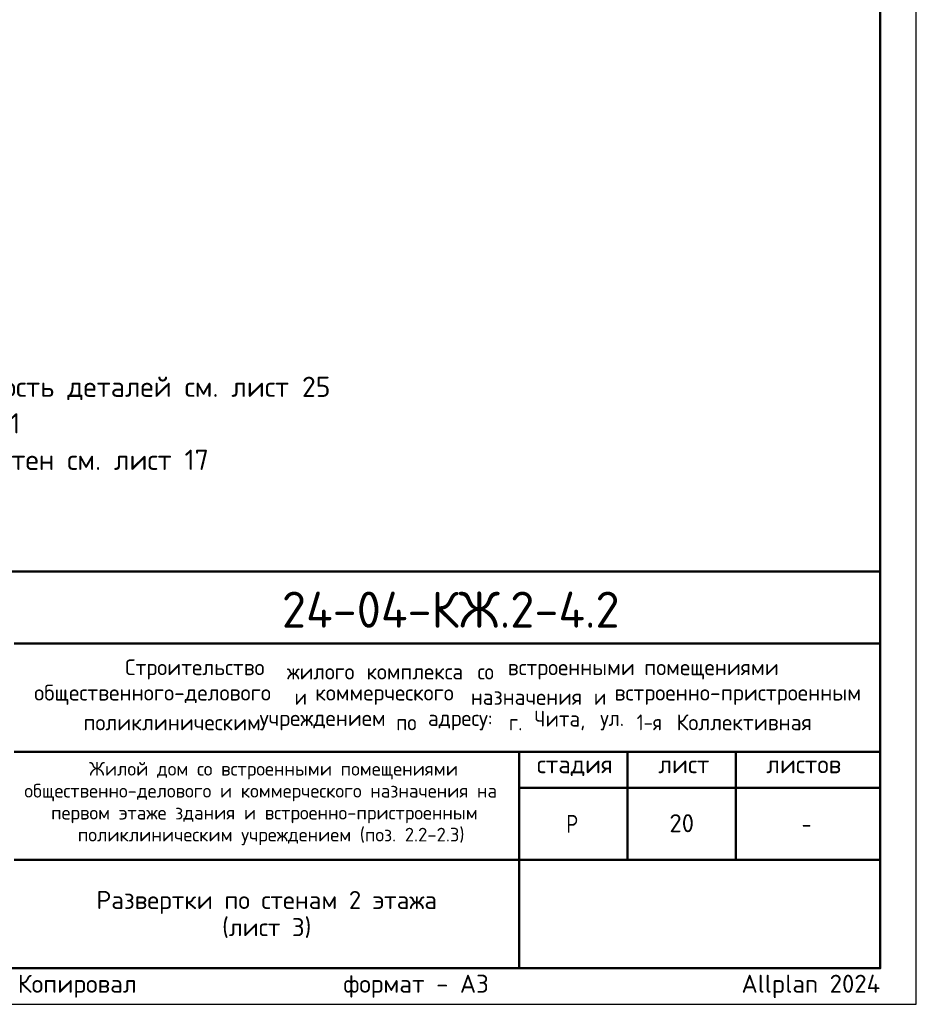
# Model space of a CAD drawing. Header units: millimetres. Extents: x 0 to 50400, y 0 to 35640.
# Tile 7 of 10: x 35493 to 50400, y 0 to 16375. Entities that reach past the tile are written whole.
import ezdxf

# ---------------------------------------------------------------- set-up
doc = ezdxf.new("R2010")
doc.units = ezdxf.units.MM
doc.layers.add('Standard', color=7, linetype='Continuous', lineweight=25)
doc.layers.add('Надписи', color=7, linetype='Continuous', lineweight=25)
doc.styles.add('ISOCPEUR', font='txt')

msp = doc.modelspace()

# ---------------------------------------------------------------- linework, layer by layer
at = {"layer": 'Standard', "color": 7, "linetype": 'Continuous', "lineweight": 50, "transparency": 33554687}
for p, q in [((27600, 7200), (49800, 7200)), ((35400, 6000), (49800, 6000)), ((35400, 4200), (49800, 4200)), ((43800, 2400), (43800, 4200)), ((45600, 2400), (45600, 4200)), ((47400, 2400), (47400, 4200)), ((43800, 3600), (49800, 3600)), ((35400, 2400), (49800, 2400)), ((43800, 600), (43800, 2400)), ((43800, 600), (43800, 2400))]:
    msp.add_line(p, q, dxfattribs=at)
at = {"layer": 'Standard', "color": 7, "linetype": 'Continuous', "lineweight": 25, "transparency": 33554687}
for p, q in [((49800, 600), (49800, 7200)), ((27600, 600), (49800, 600)), ((27600, 600), (49800, 600)), ((27600, 600), (49800, 600))]:
    msp.add_line(p, q, dxfattribs=at)
msp.add_lwpolyline([(0, 0), (50400, 0), (50400, 35640), (0, 35640), (0, 0)], close=True, dxfattribs=at)
at = {"layer": 'Standard', "color": 7, "linetype": 'Continuous', "lineweight": 13, "transparency": 33554687}
msp.add_lwpolyline([(50400, 35640), (0, 35640), (0, 0), (50400, 0), (50400, 35640)], dxfattribs=at)
at = {"layer": 'Standard', "color": 7, "linetype": 'Continuous', "lineweight": 50, "transparency": 33554687}
msp.add_lwpolyline([(2400, 35040), (49800, 35040), (49800, 600), (2400, 600), (2400, 35040)], close=True, dxfattribs=at)
at = {"layer": 'Standard', "color": 7, "linetype": 'Continuous', "lineweight": 25, "transparency": 33554687}
msp.add_lwpolyline([(49800, 7200), (27600, 7200), (27600, 600), (49800, 600), (49800, 7200)], dxfattribs=at)

# ---------------------------------------------------------------- texts
at = {"layer": 'Standard', "color": 7, "linetype": 'Continuous', "lineweight": 13, "transparency": 33554687, "insert": (27600, 10438), "char_height": 336, "width": 13126.68, "attachment_point": 1, "line_spacing_factor": 1.084337}
msp.add_mtext('\\A1;{\\fISOCPEUR|i0|b0;\\H335.999994;\\W1.000000;\\C7;1. Спецификацию элементов, ведомость деталей см. лист 25}\\P{\\fISOCPEUR|i0|b0;\\H335.999994;\\W1.000000;\\C7;Ведомость расхода стали см. лист 1.1}\\P{\\fISOCPEUR|i0|b0;\\H335.999994;\\W1.000000;\\C7;2. Опалубочный план конструкции стен см. лист 17}\\P{\\fISOCPEUR|i0|b0;\\H335.999994;\\W1.000000;\\C7;3. Узлы см. лист 10 лист 22}\\P{\\fISOCPEUR|i0|b0;\\H335.999994;\\W1.000000;\\C7;4. Сечения см. листы 22...24}\\P', dxfattribs=at)
at = {"layer": 'Standard', "color": 7, "linetype": 'Continuous', "lineweight": 50, "transparency": 33554687, "insert": (39852, 6262), "char_height": 600, "width": 6110.08, "attachment_point": 7, "style": 'ISOCPEUR'}
msp.add_mtext('\\W0.98;24-04-КЖ.2-4.2', dxfattribs=at)
at = {"layer": 'Standard', "color": 7, "linetype": 'Continuous', "lineweight": 25, "transparency": 33554687, "attachment_point": 7, "style": 'ISOCPEUR'}
for s, insert, char_height, width in [('\\W0.98;Строительство ', (37245, 5402), 264, 2820.83), ('\\W0.96;жилого ', (39937, 5402), 264, 1446.12), ('\\W0.97;комплекса ', (41257, 5402), 264, 1975.29), ('\\W0.90;со ', (43105, 5402), 264, 620.97), ('\\W0.98;встроенными ', (43607, 5402), 264, 2398.16), ('\\W0.98;помещениями', (45877, 5402), 264, 2292.21), ('\\W0.99;общественного-делового ', (35733, 4980), 264, 4457.19), ('\\W0.87;и ', (40063, 4980), 264, 457.48), ('\\W0.98;коммерческого ', (40406, 4980), 264, 2714.91), ('\\W0.97;назначения ', (42993, 4980), 264, 2173.24), ('\\W0.87;и ', (45039, 4980), 264, 457.46), ('\\W0.99;встроенно-пристроенным', (45382, 4980), 264, 4298.92), ('\\W0.98;поликлиническим ', (36552, 4557), 264, 3058.06), ('\\W0.98;учреждением ', (39482, 4557), 264, 2397.9), ('\\W0.91;по ', (41752, 4557), 264, 647.69), ('\\W0.96;адресу: ', (42280, 4557), 264, 1472.67), ('\\W0.89;г. ', (43627, 4557), 264, 539.49), ('\\W0.95;Чита, ', (44049, 4557), 264, 1221.07), ('\\W0.92;ул. ', (45145, 4557), 264, 728.23), ('\\W0.86;1-я ', (45752, 4557), 264, 773.52), ('\\W0.98;Коллективная', (46412, 4557), 264, 2450.61), ('\\W0.99;стадия    лист     листов', (44091, 3795), 300, 5247.11), ('\\W0.80;Р', (44580, 2850), 300, 359.84), ('\\W0.78;-', (48495, 2850), 300, 326.39)]:
    msp.add_mtext(s, dxfattribs=dict(at, insert=insert, char_height=char_height, width=width))
at = {"layer": 'Standard', "color": 7, "linetype": 'Continuous', "lineweight": 18, "transparency": 33554687, "char_height": 228, "attachment_point": 7, "style": 'ISOCPEUR'}
for s, insert, width in [('\\W0.99;Жилой дом со встроенными помещениями', (36647, 3741), 6015.25), ('\\W0.99;общественно-делового и коммерческого назначения на', (35570, 3376), 8168.16), ('\\W0.99;первом этаже здания и встроенно-пристроенным', (36015, 3011), 7279.77), ('\\W0.99;поликлиническим учреждением (поз. 2.2-2.3)', (36459, 2646), 6390.3)]:
    msp.add_mtext(s, dxfattribs=dict(at, insert=insert, width=width))
at = {"layer": 'Standard', "color": 7, "linetype": 'Continuous', "lineweight": 25, "transparency": 33554687, "insert": (39600, 1885), "char_height": 300, "width": 6035.25, "attachment_point": 2, "line_spacing_factor": 0.903614}
msp.add_mtext('\\A1;{\\fISOCPEUR|i0|b0;\\H300.000000;\\W1.000000;\\C7;Развертки по стенам 2 этажа}\\P{\\fISOCPEUR|i0|b0;\\H300.000000;\\W1.000000;\\C7;(лист 3)}\\P', dxfattribs=at)
at = {"layer": 'Standard', "color": 8, "linetype": 'Continuous', "lineweight": 13, "transparency": 33554687, "insert": (49800, 297), "char_height": 300, "width": 14099.36, "attachment_point": 6, "style": 'ISOCPEUR'}
msp.add_mtext('\\A1;{\\fISOCPEUR|i0|b0;\\H300.000000;\\W1.000000;\\C8;Копировал                  формат - А3                      Allplan 2024}\\P', dxfattribs=at)
at = {"layer": 'Надписи', "color": 7, "linetype": 'Continuous', "lineweight": 13, "transparency": 33554687, "insert": (46500, 3012), "char_height": 300, "width": 551.25, "attachment_point": 5, "style": 'ISOCPEUR'}
msp.add_mtext('\\A1;{\\fISOCPEUR|i0|b0;\\H300.000000;\\W1.000000;\\C7;20}\\P', dxfattribs=at)

doc.saveas('drawing.dxf')
